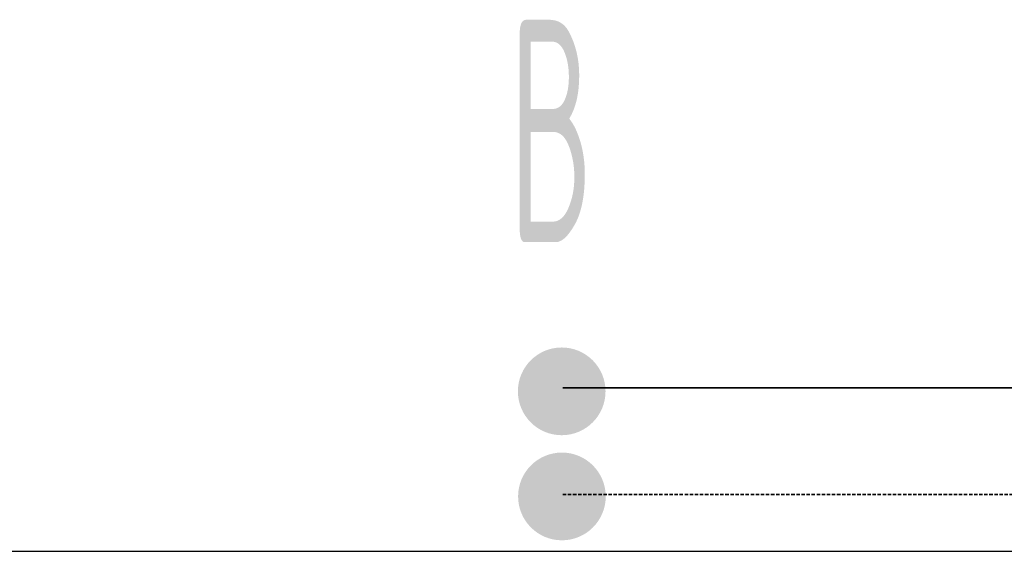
# Model space of a CAD drawing. Header units: millimetres. Extents: x -727 to 69715, y -15705 to 98123.
# Tile 166 of 256: x 40156 to 40710, y -15705 to -15406. Entities that reach past the tile are written whole.
import ezdxf
from ezdxf.enums import TextEntityAlignment as Align

# ---------------------------------------------------------------- set-up
doc = ezdxf.new("R2010")
doc.units = ezdxf.units.MM
doc.linetypes.add('VERDECKT', pattern=[9.525, 6.35, -3.175])
for name, color, linetype, lineweight in [('JS_VYT_POPIS - OBECNĚ', 7, 'Continuous', 5), ('UT_POTRUBI - PŘÍVOD', 1, 'Continuous', 35), ('UT_SCHÉMA_PŘÍVOD', 10, 'Continuous', 35), ('UT_SCHÉMA_ZPÁTEČKA', 172, 'VERDECKT', 35)]:
    doc.layers.add(name, color=color, linetype=linetype, lineweight=lineweight)
doc.styles.add('VZT_POPIS', font='isocp.shx', dxfattribs={"width": 0.6, "height": 125})

msp = doc.modelspace()

# ---------------------------------------------------------------- hatches: boundary and pattern name
at = {"layer": 'UT_SCHÉMA_PŘÍVOD'}
msp.add_hatch(color=256, dxfattribs=at).paths.add_polyline_path([(40436.14, -15614.79, 1), (40485.46, -15614.79, 1)])
at = {"layer": 'UT_SCHÉMA_ZPÁTEČKA', "ltscale": 0.3}
msp.add_hatch(color=256, dxfattribs=at).paths.add_polyline_path([(40485.57, -15673.86, -1), (40436.25, -15673.86, -1)])

# ---------------------------------------------------------------- linework, layer by layer
msp.add_line((-727.45, -15704.69), (68024.28, -15704.69))
at = {"layer": 'UT_POTRUBI - PŘÍVOD'}
msp.add_line((40461.41, -15612.78), (42377.69, -15612.78), dxfattribs=at)
at = {"layer": 'UT_SCHÉMA_ZPÁTEČKA', "ltscale": 0.3}
msp.add_line((40461.41, -15672.7), (42442.25, -15672.7), dxfattribs=at)

# ---------------------------------------------------------------- texts
at = {"layer": 'JS_VYT_POPIS - OBECNĚ', "style": 'VZT_POPIS', "width": 0.5}
msp.add_text('B', height=125, dxfattribs=at).set_placement((40479, -15468.4), align=Align.MIDDLE_RIGHT)

doc.saveas('drawing.dxf')
